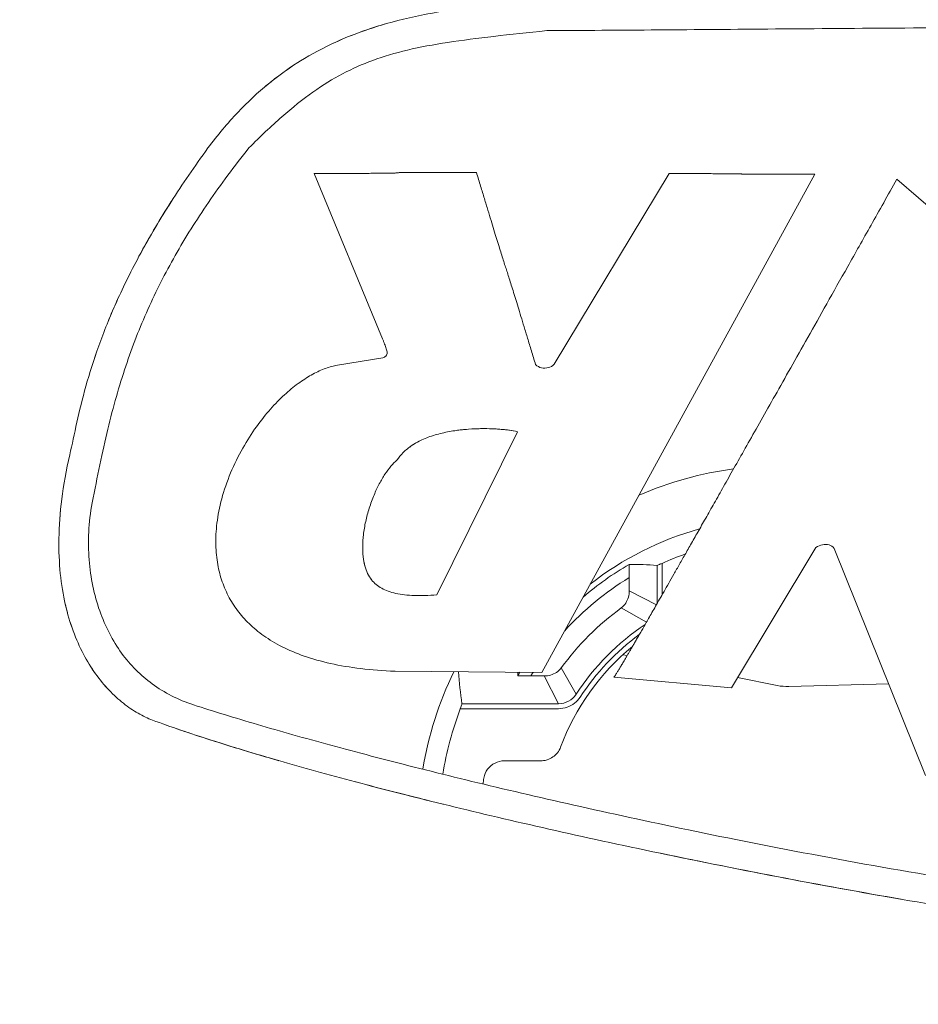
# Model space of a CAD drawing. Header units: centimetres. Extents: x -122 to 72759, y 3298 to 43172.
# Tile 143 of 243: x 30475.112 to 30475.973, y 17226.626 to 17227.57. Entities that reach past the tile are written whole.
import ezdxf
from ezdxf import colors
from ezdxf.entities.mleader import LeaderData, LeaderLine
from ezdxf.math import Vec2, Vec3

# ---------------------------------------------------------------- set-up
doc = ezdxf.new("R2010")
doc.units = ezdxf.units.CM
doc.header["$MEASUREMENT"] = 0
doc.layers.get('0').update_dxf_attribs({"lineweight": 5})
doc.layers.add('IS_ARMATURA', color=7, linetype='Continuous', lineweight=9)
doc.layers.add('IS_INSTAL GAZ_Opis', color=7, linetype='Continuous', lineweight=5)
doc.styles.add('Arial-sanit', font='arial.ttf')

# ---------------------------------------------------------------- blocks, each defined once
blk = doc.blocks.new('G$CD5DA571F')
at = {"color": 0, "linetype": 'Continuous', "lineweight": 0}
for p, q in [((29.1941, 1.0876), (29.9293, 1.9308)), ((34.9124, 1.3599), (32.7378, 0.4864)), ((34.0597, 0.0513), (34.0347, 1.0073)), ((29.1472, 0.3011), (33.9246, -2.3156)), ((32.7265, 0.3087), (34.0729, -0.4986)), ((33.9743, -0.4395), (34.0502, -0.0598)), ((34.0729, -0.4986), (33.9716, -1.6256)), ((30.9688, -2.1983), (29.1397, -1.0942)), ((32.879, -1.1637), (33.1811, -1.1637)), ((33.265, -1.2115), (32.8989, -1.2115)), ((33.2773, -1.2186), (33.1415, -1.4778)), ((33.3059, -1.5543), (33.4423, -1.3131)), ((32.8889, -1.4789), (33.0153, -1.4789)), ((33.7546, -1.539), (33.7628, -1.4984)), ((34.1342, -1.9879), (33.8817, -2.1302)), ((33.9583, -2.2947), (34.2246, -2.1552)), ((34.2246, -3.0819), (34.2246, -2.1552)), ((34.2725, -2.1552), (34.2725, -3.098)), ((34.6415, -2.1358), (34.6415, -2.1358)), ((33.9246, -2.3156), (33.9133, -3.7222)), ((34.7722, -2.3234), (34.7722, -2.6749)), ((33.9572, -2.4208), (33.9572, -2.5473)), ((33.1809, -3.3233), (31.6166, -2.55)), ((30.7246, -3.8432), (29.1397, -4.4974)), ((30.9782, -4.2762), (30.9087, -3.8394))]:
    blk.add_line(p, q, dxfattribs=at)
blk.add_circle((-21, 1), 174.3366)
for centre, radius, start, end in [((15.4314, -0.0048), 32.9953, 270, 90), ((15.4314, -0.0048), 32.9913, 270, 90), ((15.4804, 0), 32.7, 270, 90), ((35.4314, -0.0048), 3.4913, 187.783, 203.27131), ((35.4314, -0.0048), 2.9914, 195.49541, 218.13877), ((35.4314, -0.0048), 2.3218, 216.38236, 236.8106), ((35.4314, -0.0048), 2.8302, 211.38918, 227.65938), ((35.4314, -0.0048), 2.2727, 219.40378, 249.66379), ((35.4314, -0.0048), 2.6304, 216.0924, 233.90258), ((35.4314, -0.0048), 2.8302, 237.81705, 238.61082), ((35.4314, -0.0048), 2.9092, 260.24215, 261.36521), ((35.4314, -0.0048), 3.5, 244.37713, 260.49154)]:
    blk.add_arc(centre, radius, start, end, dxfattribs=at)
at = {"color": 0, "linetype": 'Continuous', "lineweight": 0, "extrusion": (0, 1.83697e-16, -1)}
for centre, radius, start, end in [((-33.5599, 0.0382), 0.5, 178.5, 191.3), ((-35.4314, -0.0048), 2.8031, 335.5804, 340.50199), ((-35.4314, -0.0048), 2.3697, 303.18968, 326.13068), ((-35.4314, -0.0048), 2.9389, 319.33573, 329.89472), ((-35.4314, -0.0048), 2.9389, 300.10528, 300.88239), ((-35.4314, -0.0048), 3.3031, 279.24003, 290.53846)]:
    blk.add_arc(centre, radius, start, end, dxfattribs=at)
at = {"color": 0, "linetype": 'Continuous', "lineweight": 0}
for centre, major_axis, ratio, start_param, end_param in [((2806.9872, -0.2844), (-2774.0983, -1.1891), 0.034899, -0.002705, 0.000057), ((33.0185, -1.4722), (-0.2298, -0.0001), 0.029286, 1.557103, 2.135509), ((34.0669, -2.1323), (0.0846, -0.1559), 0.854048, 1.002999, 2.134545), ((33.964, -2.4177), (-0.0001, -0.2298), 0.02927, -2.13551, -1.556977)]:
    blk.add_ellipse(centre, major_axis=major_axis, ratio=ratio, start_param=start_param, end_param=end_param, dxfattribs=at)
at = {"color": 0, "linetype": 'Continuous', "lineweight": 0, "extrusion": (0, 1.83697e-16, -1)}
blk.add_ellipse((33.9641, -0.0048), major_axis=(2.9355, 0), ratio=0.866113, start_param=1.573122, end_param=1.584878, dxfattribs=at)
at = {"color": 0, "linetype": 'Continuous', "lineweight": 0, "extrusion": (-6.84228e-49, 1.83697e-16, -1)}
blk.add_ellipse((33.6309, -0.0048), major_axis=(3.602, 0), ratio=0.866113, start_param=1.40521, end_param=1.490958, dxfattribs=at)
at = {"color": 0, "linetype": 'Continuous', "lineweight": 0}
for points, knots in [([(27.7838, 5.2622), (27.7715, 4.8511), (27.7615, 4.4235), (27.7546, 3.9672), (27.7476, 3.511), (27.7437, 3.0262), (27.7426, 2.549), (27.7416, 2.0718), (27.7434, 1.6022), (27.7459, 1.1625), (27.7485, 0.7228), (27.7518, 0.313), (27.755, -0.0766), (27.7582, -0.4663), (27.7613, -0.8358), (27.764, -1.1995), (27.7667, -1.5632), (27.769, -1.9211), (27.7707, -2.2683)], [0, 0, 0, 0, 0.166667, 0.166667, 0.166667, 0.333333, 0.333333, 0.333333, 0.5, 0.5, 0.5, 0.666667, 0.666667, 0.666667, 0.833333, 0.833333, 0.833333, 1, 1, 1, 1]), ([(34.2363, -5.6544), (34.2975, -5.465), (34.3603, -5.2604), (34.4247, -5.0414), (34.4891, -4.8223), (34.555, -4.5887), (34.6229, -4.3389), (34.6908, -4.0891), (34.7605, -3.8232), (34.8324, -3.5394), (34.9042, -3.2555), (34.978, -2.9538), (35.0536, -2.6331), (35.1292, -2.3125), (35.2065, -1.9729), (35.2853, -1.6124), (35.3642, -1.252), (35.4446, -0.8708), (35.5276, -0.4552), (35.6107, -0.0397), (35.6965, 0.4101), (35.7769, 0.8626), (35.8573, 1.3152), (35.9324, 1.7705), (35.9964, 2.193), (36.0603, 2.6154), (36.1132, 3.0049), (36.1574, 3.3734)], [0, 0, 0, 0, 0.111111, 0.111111, 0.111111, 0.222222, 0.222222, 0.222222, 0.333333, 0.333333, 0.333333, 0.444444, 0.444444, 0.444444, 0.555556, 0.555556, 0.555556, 0.666667, 0.666667, 0.666667, 0.777778, 0.777778, 0.777778, 0.888889, 0.888889, 0.888889, 1, 1, 1, 1]), ([(36.4091, 3.1617), (36.3714, 2.8672), (36.3268, 2.55), (36.2759, 2.2142), (36.225, 1.8783), (36.1676, 1.5237), (36.1012, 1.139), (36.0349, 0.7543), (35.9594, 0.3395), (35.8813, -0.0684), (35.8032, -0.4762), (35.7223, -0.8771), (35.6437, -1.2523), (35.565, -1.6276), (35.4884, -1.9772), (35.4126, -2.311), (35.3368, -2.6447), (35.2617, -2.9626), (35.1886, -3.2611), (35.1154, -3.5596), (35.0442, -3.8387), (34.9746, -4.1013), (34.9049, -4.3638), (34.8368, -4.6099), (34.7702, -4.8404), (34.7035, -5.0708), (34.6383, -5.2857), (34.5739, -5.4867), (34.5094, -5.6878), (34.4458, -5.875), (34.3828, -6.0477)], [0, 0, 0, 0, 0.1, 0.1, 0.1, 0.2, 0.2, 0.2, 0.3, 0.3, 0.3, 0.4, 0.4, 0.4, 0.5, 0.5, 0.5, 0.6, 0.6, 0.6, 0.7, 0.7, 0.7, 0.8, 0.8, 0.8, 0.9, 0.9, 0.9, 1, 1, 1, 1]), ([(33.9716, -1.6256), (33.9685, -1.6227), (33.9649, -1.6203), (33.9612, -1.6179), (33.9575, -1.6154), (33.9536, -1.6129), (33.9503, -1.6108), (33.9471, -1.6086), (33.9445, -1.607), (33.9419, -1.6054), (33.9394, -1.6038), (33.937, -1.6023), (33.9337, -1.6003), (33.9305, -1.5983), (33.9265, -1.5958), (33.9224, -1.5933), (33.9183, -1.5908), (33.9142, -1.5883), (33.9099, -1.5857), (33.9056, -1.583), (33.9011, -1.5803), (33.8964, -1.5775), (33.8918, -1.5747), (33.887, -1.5718), (33.882, -1.5688), (33.877, -1.5658), (33.8718, -1.5627), (33.8665, -1.5595), (33.8611, -1.5563), (33.8556, -1.5531), (33.8499, -1.5497), (33.8441, -1.5462), (33.8381, -1.5427), (33.8319, -1.539), (33.8256, -1.5353), (33.8191, -1.5314), (33.8122, -1.5274), (33.8054, -1.5234), (33.7984, -1.5192), (33.791, -1.5149), (33.7836, -1.5106), (33.776, -1.5061), (33.768, -1.5015), (33.7601, -1.4968), (33.7519, -1.492), (33.7433, -1.487), (33.7348, -1.482), (33.7259, -1.4769), (33.7167, -1.4715), (33.7075, -1.4662), (33.6979, -1.4606), (33.688, -1.4549), (33.6781, -1.4491), (33.6678, -1.4431), (33.6571, -1.4369), (33.6464, -1.4307), (33.6353, -1.4243), (33.6237, -1.4176), (33.6121, -1.4109), (33.6001, -1.404), (33.5875, -1.3967), (33.575, -1.3894), (33.5619, -1.3819), (33.5482, -1.374), (33.5345, -1.3661), (33.5202, -1.3579), (33.5052, -1.3493), (33.4903, -1.3407), (33.4747, -1.3317), (33.4583, -1.3223), (33.4419, -1.3129), (33.4248, -1.3031), (33.4069, -1.2928), (33.3889, -1.2825), (33.3701, -1.2717), (33.3505, -1.2605), (33.3308, -1.2492), (33.3103, -1.2375), (33.2889, -1.2253), (33.2675, -1.213), (33.2452, -1.2003), (33.2219, -1.1869), (33.1986, -1.1736), (33.1743, -1.1597), (33.1489, -1.1452), (33.1235, -1.1308), (33.0969, -1.1156), (33.0692, -1.0998), (33.0415, -1.084), (33.0126, -1.0676), (32.9823, -1.0503), (32.952, -1.0331), (32.9205, -1.0151), (32.8874, -0.9963), (32.8544, -0.9776), (32.8199, -0.9579), (32.7838, -0.9374), (32.7477, -0.9169), (32.71, -0.8955), (32.6705, -0.8731), (32.631, -0.8507), (32.5898, -0.8273), (32.5466, -0.8028), (32.5034, -0.7783), (32.4582, -0.7527), (32.4109, -0.7259), (32.3636, -0.6991), (32.3141, -0.6711), (32.2623, -0.6417), (32.2105, -0.6124), (32.1563, -0.5818), (32.0995, -0.5496), (32.0427, -0.5175), (31.9832, -0.4838), (31.9207, -0.4485), (31.8582, -0.4132), (31.7926, -0.3761), (31.7238, -0.3372), (31.6549, -0.2983), (31.5827, -0.2576), (31.5069, -0.2148), (31.431, -0.1719), (31.3514, -0.127), (31.2678, -0.0798), (31.1841, -0.0326), (31.0963, 0.0169), (31.0039, 0.069), (30.9115, 0.121), (30.8145, 0.1757), (30.7124, 0.2333), (30.6102, 0.2908), (30.5029, 0.3513), (30.3897, 0.415), (30.2766, 0.4787), (30.1576, 0.5456), (30.0322, 0.6162), (29.9068, 0.6868), (29.7749, 0.761), (29.6353, 0.8395), (29.4958, 0.918), (29.3486, 1.0007), (29.1941, 1.0876)], [0, 0, 0, 0, 0.021277, 0.021277, 0.021277, 0.042553, 0.042553, 0.042553, 0.06383, 0.06383, 0.06383, 0.085106, 0.085106, 0.085106, 0.106383, 0.106383, 0.106383, 0.12766, 0.12766, 0.12766, 0.148936, 0.148936, 0.148936, 0.170213, 0.170213, 0.170213, 0.191489, 0.191489, 0.191489, 0.212766, 0.212766, 0.212766, 0.234043, 0.234043, 0.234043, 0.255319, 0.255319, 0.255319, 0.276596, 0.276596, 0.276596, 0.297872, 0.297872, 0.297872, 0.319149, 0.319149, 0.319149, 0.340426, 0.340426, 0.340426, 0.361702, 0.361702, 0.361702, 0.382979, 0.382979, 0.382979, 0.404255, 0.404255, 0.404255, 0.425532, 0.425532, 0.425532, 0.446809, 0.446809, 0.446809, 0.468085, 0.468085, 0.468085, 0.489362, 0.489362, 0.489362, 0.510638, 0.510638, 0.510638, 0.531915, 0.531915, 0.531915, 0.553191, 0.553191, 0.553191, 0.574468, 0.574468, 0.574468, 0.595745, 0.595745, 0.595745, 0.617021, 0.617021, 0.617021, 0.638298, 0.638298, 0.638298, 0.659574, 0.659574, 0.659574, 0.680851, 0.680851, 0.680851, 0.702128, 0.702128, 0.702128, 0.723404, 0.723404, 0.723404, 0.744681, 0.744681, 0.744681, 0.765957, 0.765957, 0.765957, 0.787234, 0.787234, 0.787234, 0.808511, 0.808511, 0.808511, 0.829787, 0.829787, 0.829787, 0.851064, 0.851064, 0.851064, 0.87234, 0.87234, 0.87234, 0.893617, 0.893617, 0.893617, 0.914894, 0.914894, 0.914894, 0.93617, 0.93617, 0.93617, 0.957447, 0.957447, 0.957447, 0.978723, 0.978723, 0.978723, 1, 1, 1, 1]), ([(35.6437, -1.252), (35.7242, -0.8681), (35.8071, -0.4563), (35.8854, -0.0471), (35.9623, 0.3549), (36.0348, 0.7543), (36.0995, 1.1287)], [0.6000168, 0.6000168, 0.6000168, 0.6000168, 0.7, 0.7, 0.7, 0.7982403, 0.7982403, 0.7982403, 0.7982403]), ([(32.7378, 0.4864), (32.7189, 0.4735), (32.7066, 0.4575), (32.7008, 0.4384), (32.695, 0.4192), (32.6957, 0.3969), (32.7006, 0.3751), (32.7054, 0.3532), (32.7145, 0.3319), (32.7265, 0.3087)], [0, 0, 0, 0, 0.333333, 0.333333, 0.333333, 0.666667, 0.666667, 0.666667, 1, 1, 1, 1]), ([(29.1397, -1.0942), (29.1398, -1.0729), (29.1399, -1.0524), (29.14, -1.0325), (29.1401, -1.0127), (29.1402, -0.9936), (29.1403, -0.9752), (29.1405, -0.9568), (29.1406, -0.9391), (29.1407, -0.922), (29.1408, -0.9048), (29.1409, -0.8883), (29.141, -0.8724), (29.141, -0.8565), (29.1411, -0.8412), (29.1412, -0.8265), (29.1413, -0.8118), (29.1414, -0.7977), (29.1415, -0.7841), (29.1416, -0.7705), (29.1417, -0.7575), (29.1418, -0.745), (29.1419, -0.7326), (29.1419, -0.7207), (29.142, -0.7093), (29.1421, -0.6978), (29.1422, -0.6869), (29.1423, -0.6763), (29.1423, -0.6658), (29.1424, -0.6556), (29.1425, -0.6458), (29.1426, -0.636), (29.1426, -0.6266), (29.1427, -0.6176), (29.1428, -0.6085), (29.1429, -0.5998), (29.1429, -0.5914), (29.143, -0.583), (29.1431, -0.575), (29.1431, -0.5672), (29.1432, -0.5594), (29.1433, -0.552), (29.1434, -0.5448), (29.1434, -0.5377), (29.1435, -0.5309), (29.1436, -0.5243), (29.1436, -0.5178), (29.1437, -0.5115), (29.1438, -0.5053), (29.1438, -0.4992), (29.1439, -0.4932), (29.144, -0.4874), (29.144, -0.4816), (29.1441, -0.476), (29.1442, -0.4706), (29.1442, -0.4651), (29.1443, -0.4599), (29.1444, -0.4548), (29.1444, -0.4497), (29.1445, -0.4448), (29.1446, -0.4404), (29.1447, -0.4359), (29.1447, -0.432), (29.1448, -0.4279), (29.1449, -0.4239), (29.145, -0.4198), (29.145, -0.4156), (29.1451, -0.4114), (29.1452, -0.4071), (29.1454, -0.4035), (29.1455, -0.3998), (29.1457, -0.3967), (29.1459, -0.3933), (29.1462, -0.39), (29.1466, -0.3864), (29.1467, -0.3826), (29.1469, -0.3787), (29.1469, -0.3745), (29.1469, -0.3704), (29.1469, -0.3663), (29.1469, -0.3622), (29.1469, -0.3582), (29.147, -0.3542), (29.147, -0.3503), (29.147, -0.346), (29.147, -0.3416), (29.147, -0.3367), (29.147, -0.3316), (29.147, -0.3266), (29.147, -0.3214), (29.147, -0.316), (29.147, -0.3106), (29.1471, -0.305), (29.1471, -0.2993), (29.1471, -0.2936), (29.1471, -0.2877), (29.1471, -0.2816), (29.1471, -0.2755), (29.1471, -0.2693), (29.1471, -0.2628), (29.1471, -0.2563), (29.1471, -0.2496), (29.1471, -0.2425), (29.1471, -0.2354), (29.1471, -0.228), (29.1471, -0.2203), (29.1471, -0.2127), (29.1471, -0.2047), (29.1471, -0.1964), (29.1471, -0.1881), (29.1471, -0.1794), (29.1471, -0.1705), (29.1471, -0.1615), (29.1471, -0.1522), (29.1471, -0.1425), (29.1471, -0.1328), (29.1471, -0.1227), (29.1472, -0.1123), (29.1472, -0.1019), (29.1472, -0.091), (29.1472, -0.0797), (29.1472, -0.0684), (29.1472, -0.0566), (29.1472, -0.0443), (29.1472, -0.032), (29.1472, -0.0191), (29.1472, -0.0056), (29.1472, 0.0078), (29.1472, 0.0218), (29.1472, 0.0364), (29.1472, 0.0509), (29.1472, 0.0661), (29.1472, 0.0818), (29.1472, 0.0975), (29.1472, 0.1138), (29.1472, 0.1308), (29.1472, 0.1477), (29.1472, 0.1653), (29.1472, 0.1835), (29.1472, 0.2017), (29.1472, 0.2205), (29.1472, 0.2401), (29.1472, 0.2597), (29.1472, 0.28), (29.1472, 0.3011)], [0, 0, 0, 0, 0.020833, 0.020833, 0.020833, 0.041667, 0.041667, 0.041667, 0.0625, 0.0625, 0.0625, 0.083333, 0.083333, 0.083333, 0.104167, 0.104167, 0.104167, 0.125, 0.125, 0.125, 0.145833, 0.145833, 0.145833, 0.166667, 0.166667, 0.166667, 0.1875, 0.1875, 0.1875, 0.208333, 0.208333, 0.208333, 0.229167, 0.229167, 0.229167, 0.25, 0.25, 0.25, 0.270833, 0.270833, 0.270833, 0.291667, 0.291667, 0.291667, 0.3125, 0.3125, 0.3125, 0.333333, 0.333333, 0.333333, 0.354167, 0.354167, 0.354167, 0.375, 0.375, 0.375, 0.395833, 0.395833, 0.395833, 0.416667, 0.416667, 0.416667, 0.4375, 0.4375, 0.4375, 0.458333, 0.458333, 0.458333, 0.479167, 0.479167, 0.479167, 0.5, 0.5, 0.5, 0.520833, 0.520833, 0.520833, 0.541667, 0.541667, 0.541667, 0.5625, 0.5625, 0.5625, 0.583333, 0.583333, 0.583333, 0.604167, 0.604167, 0.604167, 0.625, 0.625, 0.625, 0.645833, 0.645833, 0.645833, 0.666667, 0.666667, 0.666667, 0.6875, 0.6875, 0.6875, 0.708333, 0.708333, 0.708333, 0.729167, 0.729167, 0.729167, 0.75, 0.75, 0.75, 0.770833, 0.770833, 0.770833, 0.791667, 0.791667, 0.791667, 0.8125, 0.8125, 0.8125, 0.833333, 0.833333, 0.833333, 0.854167, 0.854167, 0.854167, 0.875, 0.875, 0.875, 0.895833, 0.895833, 0.895833, 0.916667, 0.916667, 0.916667, 0.9375, 0.9375, 0.9375, 0.958333, 0.958333, 0.958333, 0.979167, 0.979167, 0.979167, 1, 1, 1, 1]), ([(32.8989, -1.2115), (32.899, -1.211), (32.8983, -1.2089), (32.8967, -1.2052), (32.8952, -1.2014), (32.893, -1.196), (32.89, -1.1891), (32.887, -1.1822), (32.8834, -1.1738), (32.879, -1.1637)], [0, 0, 0, 0, 0.333333, 0.333333, 0.333333, 0.666667, 0.666667, 0.666667, 1, 1, 1, 1]), ([(33.1415, -1.4778), (33.1629, -1.4774), (33.1838, -1.4805), (33.2035, -1.4863), (33.2233, -1.4921), (33.242, -1.5007), (33.2593, -1.512), (33.2766, -1.5233), (33.2925, -1.5373), (33.3059, -1.5543)], [0, 0, 0, 0, 0.333333, 0.333333, 0.333333, 0.666667, 0.666667, 0.666667, 1, 1, 1, 1]), ([(34.1604, -1.9479), (34.1841, -1.9634), (34.2038, -1.9819), (34.2202, -2.0033), (34.2366, -2.0248), (34.2499, -2.0492), (34.2588, -2.0748), (34.2678, -2.1003), (34.2725, -2.1269), (34.2725, -2.1552)], [0, 0, 0, 0, 0.333333, 0.333333, 0.333333, 0.666667, 0.666667, 0.666667, 1, 1, 1, 1]), ([(33.9583, -2.2947), (33.9587, -2.2733), (33.9557, -2.2523), (33.9498, -2.2324), (33.9439, -2.2126), (33.9353, -2.1939), (33.924, -2.1767), (33.9127, -2.1594), (33.8987, -2.1435), (33.8817, -2.1301)], [0, 0, 0, 0, 0.3333333, 0.3333333, 0.3333333, 0.6666667, 0.6666667, 0.6666667, 0.9999954, 0.9999954, 0.9999954, 0.9999954]), ([(34.7722, -2.3234), (34.7722, -2.313), (34.7714, -2.2911), (34.7562, -2.2447), (34.747, -2.2265), (34.7239, -2.1932), (34.71, -2.1782), (34.6783, -2.153), (34.6606, -2.1428), (34.6416, -2.1358)], [0, 0, 0, 0, 0.003100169, 0.003100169, 0.005283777, 0.005283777, 0.007473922, 0.007473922, 0.009664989, 0.009664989, 0.009664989, 0.009664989]), ([(30.9725, -2.3761), (30.9893, -2.3592), (30.9992, -2.3401), (31.0039, -2.3188), (31.0085, -2.2976), (31.0079, -2.2742), (31.0023, -2.2533), (30.9966, -2.2325), (30.9859, -2.2143), (30.9688, -2.1983)], [0, 0, 0, 0, 0.333333, 0.333333, 0.333333, 0.666667, 0.666667, 0.666667, 1, 1, 1, 1]), ([(27.7707, -2.2683), (27.7898, -2.4477), (27.8075, -2.617), (27.8256, -2.775), (27.8438, -2.9329), (27.8622, -3.0797), (27.8835, -3.2175), (27.9047, -3.3552), (27.9286, -3.4839), (27.957, -3.6034), (27.9854, -3.7228), (28.0183, -3.8329), (28.0557, -3.9352), (28.0932, -4.0374), (28.1353, -4.1317), (28.1849, -4.2256), (28.2344, -4.3195), (28.2915, -4.4129), (28.3599, -4.5097), (28.4282, -4.6065), (28.5077, -4.7067), (28.5973, -4.809), (28.6868, -4.9112), (28.7864, -5.0155), (28.8956, -5.1232)], [0, 0, 0, 0, 0.125, 0.125, 0.125, 0.25, 0.25, 0.25, 0.375, 0.375, 0.375, 0.5, 0.5, 0.5, 0.625, 0.625, 0.625, 0.75, 0.75, 0.75, 0.875, 0.875, 0.875, 1, 1, 1, 1]), ([(28.8956, -5.5164), (28.7703, -5.4231), (28.6566, -5.3274), (28.555, -5.2312), (28.4534, -5.135), (28.3638, -5.0384), (28.2825, -4.939), (28.2011, -4.8396), (28.128, -4.7374), (28.0614, -4.6303), (27.9948, -4.5232), (27.9348, -4.4111), (27.8805, -4.2918), (27.8262, -4.1725), (27.7776, -4.0459), (27.7346, -3.9093), (27.6915, -3.7728), (27.654, -3.6263), (27.6222, -3.4694), (27.5904, -3.3124), (27.5643, -3.1451), (27.5433, -2.9641), (27.5223, -2.7832), (27.5063, -2.5887), (27.4946, -2.3817)], [0, 0, 0, 0, 0.125, 0.125, 0.125, 0.25, 0.25, 0.25, 0.375, 0.375, 0.375, 0.5, 0.5, 0.5, 0.625, 0.625, 0.625, 0.75, 0.75, 0.75, 0.875, 0.875, 0.875, 1, 1, 1, 1]), ([(29.1303, -2.9433), (29.176, -2.9294), (29.2198, -2.9161), (29.2617, -2.9033), (29.3037, -2.8905), (29.3436, -2.8784), (29.3819, -2.8667), (29.4202, -2.855), (29.4568, -2.8439), (29.4916, -2.8332), (29.5264, -2.8226), (29.5595, -2.8125), (29.5911, -2.8029), (29.6227, -2.7932), (29.653, -2.784), (29.6819, -2.7751), (29.7108, -2.7663), (29.7383, -2.7578), (29.7645, -2.7498), (29.7907, -2.7418), (29.8155, -2.7341), (29.8394, -2.7268), (29.8633, -2.7194), (29.8863, -2.7124), (29.9081, -2.7056), (29.9298, -2.6989), (29.9503, -2.6925), (29.9698, -2.6864), (29.9893, -2.6803), (30.0077, -2.6746), (30.0253, -2.6687), (30.043, -2.6628), (30.0599, -2.6566), (30.0775, -2.6507), (30.0952, -2.6448), (30.1136, -2.6391), (30.1331, -2.633), (30.1525, -2.6269), (30.1731, -2.6205), (30.1948, -2.6138), (30.2165, -2.607), (30.2395, -2.6), (30.2634, -2.5926), (30.2873, -2.5852), (30.3121, -2.5776), (30.3383, -2.5696), (30.3645, -2.5616), (30.3921, -2.5531), (30.421, -2.5443), (30.4498, -2.5354), (30.4801, -2.5262), (30.5117, -2.5165), (30.5433, -2.5069), (30.5764, -2.4968), (30.6112, -2.4861), (30.646, -2.4755), (30.6826, -2.4644), (30.7209, -2.4527), (30.7591, -2.441), (30.7991, -2.4289), (30.841, -2.4161), (30.8829, -2.4034), (30.9268, -2.39), (30.9725, -2.3761)], [0, 0, 0, 0, 0.047619, 0.047619, 0.047619, 0.095238, 0.095238, 0.095238, 0.142857, 0.142857, 0.142857, 0.190476, 0.190476, 0.190476, 0.238095, 0.238095, 0.238095, 0.285714, 0.285714, 0.285714, 0.333333, 0.333333, 0.333333, 0.380952, 0.380952, 0.380952, 0.428571, 0.428571, 0.428571, 0.47619, 0.47619, 0.47619, 0.52381, 0.52381, 0.52381, 0.571429, 0.571429, 0.571429, 0.619048, 0.619048, 0.619048, 0.666667, 0.666667, 0.666667, 0.714286, 0.714286, 0.714286, 0.761905, 0.761905, 0.761905, 0.809524, 0.809524, 0.809524, 0.857143, 0.857143, 0.857143, 0.904762, 0.904762, 0.904762, 0.952381, 0.952381, 0.952381, 1, 1, 1, 1]), ([(31.6166, -2.55), (31.6099, -2.5762), (31.6055, -2.6038), (31.6017, -2.6319), (31.598, -2.66), (31.595, -2.6887), (31.5927, -2.7192), (31.5904, -2.7498), (31.5886, -2.7822), (31.5877, -2.8169), (31.5868, -2.8516), (31.5867, -2.8886), (31.5877, -2.9275), (31.5888, -2.9663), (31.5909, -3.0071), (31.5948, -3.0503), (31.5987, -3.0936), (31.6044, -3.1393), (31.6123, -3.1855), (31.6203, -3.2317), (31.6305, -3.2783), (31.6432, -3.323), (31.6559, -3.3678), (31.671, -3.4106), (31.6883, -3.4503), (31.7057, -3.49), (31.7253, -3.5265), (31.7469, -3.5592), (31.7685, -3.5918), (31.792, -3.6206), (31.8157, -3.6445), (31.8395, -3.6685), (31.8633, -3.6875), (31.8871, -3.7033)], [0, 0, 0, 0, 0.090909, 0.090909, 0.090909, 0.181818, 0.181818, 0.181818, 0.272727, 0.272727, 0.272727, 0.363636, 0.363636, 0.363636, 0.454545, 0.454545, 0.454545, 0.545455, 0.545455, 0.545455, 0.636364, 0.636364, 0.636364, 0.727273, 0.727273, 0.727273, 0.818182, 0.818182, 0.818182, 0.909091, 0.909091, 0.909091, 1, 1, 1, 1]), ([(31.5894, -2.7714), (31.5905, -2.7486), (31.592, -2.727), (31.5938, -2.7059), (31.5961, -2.6785), (31.599, -2.6521), (31.6025, -2.6262), (31.6061, -2.6002), (31.6103, -2.5746), (31.6166, -2.55)], [0.7692048, 0.7692048, 0.7692048, 0.7692048, 0.8333333, 0.8333333, 0.8333333, 0.9166667, 0.9166667, 0.9166667, 1, 1, 1, 1]), ([(34.9383, -2.872), (34.9055, -2.8663), (34.8775, -2.8541), (34.8531, -2.8355), (34.8287, -2.817), (34.8077, -2.7922), (34.7936, -2.765), (34.7795, -2.7378), (34.7722, -2.7082), (34.7722, -2.6749)], [0, 0, 0, 0, 0.333333, 0.333333, 0.333333, 0.666667, 0.666667, 0.666667, 1, 1, 1, 1]), ([(31.5883, -2.9463), (31.5876, -2.9267), (31.5872, -2.9077), (31.5871, -2.8891), (31.587, -2.8795), (31.587, -2.8701), (31.587, -2.8609)], [0.62090559, 0.62090559, 0.62090559, 0.62090559, 0.66666667, 0.66666667, 0.66666667, 0.6900269, 0.6900269, 0.6900269, 0.6900269]), ([(29.1397, -4.4974), (29.1397, -4.4735), (29.1397, -4.4505), (29.1397, -4.4283), (29.1397, -4.4062), (29.1397, -4.3849), (29.1397, -4.3644), (29.1397, -4.3438), (29.1396, -4.3241), (29.1396, -4.3051), (29.1396, -4.2861), (29.1396, -4.2678), (29.1396, -4.2503), (29.1396, -4.2327), (29.1396, -4.2158), (29.1395, -4.1997), (29.1395, -4.1835), (29.1395, -4.168), (29.1395, -4.1531), (29.1395, -4.1383), (29.1394, -4.1241), (29.1394, -4.1105), (29.1394, -4.0968), (29.1394, -4.0837), (29.1393, -4.0712), (29.1393, -4.0586), (29.1393, -4.0465), (29.1393, -4.0349), (29.1392, -4.0233), (29.1392, -4.0121), (29.1392, -4.0014), (29.1391, -3.9907), (29.1391, -3.9804), (29.1391, -3.9705), (29.139, -3.9606), (29.139, -3.9511), (29.139, -3.942), (29.1389, -3.9329), (29.1389, -3.9242), (29.1389, -3.9158), (29.1388, -3.9074), (29.1388, -3.8993), (29.1387, -3.8915), (29.1387, -3.8837), (29.1386, -3.8762), (29.1386, -3.8689), (29.1386, -3.8616), (29.1385, -3.8546), (29.1385, -3.8478), (29.1384, -3.8411), (29.1384, -3.8346), (29.1383, -3.8283), (29.1383, -3.8221), (29.1382, -3.8161), (29.1382, -3.8104), (29.1381, -3.8047), (29.1381, -3.7994), (29.138, -3.7942), (29.1379, -3.789), (29.1379, -3.7839), (29.1378, -3.779), (29.1377, -3.774), (29.1377, -3.7692), (29.1376, -3.7645), (29.1375, -3.7599), (29.1374, -3.7553), (29.1373, -3.751), (29.1372, -3.7467), (29.1371, -3.7426), (29.137, -3.7386), (29.1369, -3.7347), (29.1368, -3.7309), (29.1366, -3.7274), (29.1363, -3.7238), (29.136, -3.7204), (29.1353, -3.7171), (29.1347, -3.7138), (29.1338, -3.7107), (29.1334, -3.7073), (29.133, -3.7038), (29.133, -3.7), (29.133, -3.6961), (29.1329, -3.6921), (29.1327, -3.6881), (29.1326, -3.6838), (29.1325, -3.6795), (29.1324, -3.675), (29.1324, -3.6704), (29.1323, -3.6657), (29.1322, -3.6609), (29.1322, -3.656), (29.1321, -3.6511), (29.132, -3.6461), (29.132, -3.6409), (29.1319, -3.6358), (29.1318, -3.6305), (29.1318, -3.6248), (29.1317, -3.6192), (29.1317, -3.6132), (29.1316, -3.607), (29.1316, -3.6008), (29.1315, -3.5944), (29.1315, -3.5877), (29.1314, -3.5809), (29.1314, -3.574), (29.1314, -3.5668), (29.1313, -3.5595), (29.1313, -3.5521), (29.1312, -3.5443), (29.1312, -3.5366), (29.1311, -3.5285), (29.1311, -3.5202), (29.1311, -3.5119), (29.131, -3.5032), (29.131, -3.4942), (29.131, -3.4852), (29.1309, -3.4757), (29.1309, -3.4659), (29.1309, -3.4561), (29.1308, -3.4459), (29.1308, -3.4353), (29.1308, -3.4246), (29.1307, -3.4136), (29.1307, -3.402), (29.1307, -3.3905), (29.1306, -3.3785), (29.1306, -3.3661), (29.1306, -3.3536), (29.1306, -3.3406), (29.1305, -3.3271), (29.1305, -3.3136), (29.1305, -3.2995), (29.1305, -3.2847), (29.1305, -3.27), (29.1304, -3.2546), (29.1304, -3.2386), (29.1304, -3.2225), (29.1304, -3.2058), (29.1304, -3.1884), (29.1304, -3.171), (29.1303, -3.1529), (29.1303, -3.134), (29.1303, -3.1152), (29.1303, -3.0956), (29.1303, -3.0752), (29.1303, -3.0549), (29.1303, -3.0338), (29.1303, -3.0118), (29.1303, -2.9898), (29.1303, -2.967), (29.1303, -2.9433)], [0, 0, 0, 0, 0.02, 0.02, 0.02, 0.04, 0.04, 0.04, 0.06, 0.06, 0.06, 0.08, 0.08, 0.08, 0.1, 0.1, 0.1, 0.12, 0.12, 0.12, 0.14, 0.14, 0.14, 0.16, 0.16, 0.16, 0.18, 0.18, 0.18, 0.2, 0.2, 0.2, 0.22, 0.22, 0.22, 0.24, 0.24, 0.24, 0.26, 0.26, 0.26, 0.28, 0.28, 0.28, 0.3, 0.3, 0.3, 0.32, 0.32, 0.32, 0.34, 0.34, 0.34, 0.36, 0.36, 0.36, 0.38, 0.38, 0.38, 0.4, 0.4, 0.4, 0.42, 0.42, 0.42, 0.44, 0.44, 0.44, 0.46, 0.46, 0.46, 0.48, 0.48, 0.48, 0.5, 0.5, 0.5, 0.52, 0.52, 0.52, 0.54, 0.54, 0.54, 0.56, 0.56, 0.56, 0.58, 0.58, 0.58, 0.6, 0.6, 0.6, 0.62, 0.62, 0.62, 0.64, 0.64, 0.64, 0.66, 0.66, 0.66, 0.68, 0.68, 0.68, 0.7, 0.7, 0.7, 0.72, 0.72, 0.72, 0.74, 0.74, 0.74, 0.76, 0.76, 0.76, 0.78, 0.78, 0.78, 0.8, 0.8, 0.8, 0.82, 0.82, 0.82, 0.84, 0.84, 0.84, 0.86, 0.86, 0.86, 0.88, 0.88, 0.88, 0.9, 0.9, 0.9, 0.92, 0.92, 0.92, 0.94, 0.94, 0.94, 0.96, 0.96, 0.96, 0.98, 0.98, 0.98, 1, 1, 1, 1]), ([(31.6043, -3.1338), (31.6033, -3.1267), (31.6024, -3.1197), (31.6015, -3.1127), (31.5983, -3.0873), (31.5958, -3.0626), (31.5938, -3.0385)], [0.48570232, 0.48570232, 0.48570232, 0.48570232, 0.5, 0.5, 0.5, 0.55189612, 0.55189612, 0.55189612, 0.55189612]), ([(34.2725, -3.098), (34.2625, -3.0944), (34.2541, -3.0914), (34.2472, -3.089), (34.2403, -3.0866), (34.2348, -3.0848), (34.2311, -3.0836), (34.2273, -3.0824), (34.2251, -3.0818), (34.2246, -3.0819)], [0, 0, 0, 0, 0.333333, 0.333333, 0.333333, 0.666667, 0.666667, 0.666667, 1, 1, 1, 1]), ([(34.9749, -4.1), (35.0435, -3.8413), (35.1137, -3.5662), (35.1856, -3.2735), (35.1868, -3.2685), (35.188, -3.2635), (35.1892, -3.2585)], [0.3012224, 0.3012224, 0.3012224, 0.3012224, 0.4, 0.4, 0.4, 0.4016829, 0.4016829, 0.4016829, 0.4016829]), ([(33.1171, -3.8508), (33.1281, -3.8321), (33.1378, -3.8115), (33.1462, -3.7888), (33.1545, -3.7661), (33.1616, -3.7414), (33.1674, -3.7152), (33.1731, -3.6889), (33.1776, -3.6611), (33.1809, -3.6316), (33.1842, -3.6022), (33.1864, -3.571), (33.1874, -3.5384), (33.1885, -3.5057), (33.1884, -3.4715), (33.1873, -3.4356), (33.1862, -3.3998), (33.1841, -3.3624), (33.1809, -3.3233)], [0, 0, 0, 0, 0.166667, 0.166667, 0.166667, 0.333333, 0.333333, 0.333333, 0.5, 0.5, 0.5, 0.666667, 0.666667, 0.666667, 0.833333, 0.833333, 0.833333, 1, 1, 1, 1]), ([(31.7876, -3.6136), (31.7769, -3.6011), (31.7665, -3.5876), (31.7564, -3.5733), (31.7454, -3.5575), (31.7348, -3.5408), (31.7247, -3.5231)], [0.12607544, 0.12607544, 0.12607544, 0.12607544, 0.16666667, 0.16666667, 0.16666667, 0.21136486, 0.21136486, 0.21136486, 0.21136486]), ([(33.9133, -3.7222), (33.9092, -3.8379), (33.9007, -3.9473), (33.8883, -4.0504), (33.8759, -4.1535), (33.8594, -4.2503), (33.8392, -4.3407), (33.819, -4.4312), (33.7951, -4.5154), (33.768, -4.5929), (33.741, -4.6704), (33.7108, -4.7413), (33.6782, -4.8058), (33.6455, -4.8703), (33.6105, -4.9285), (33.5735, -4.981), (33.5365, -5.0335), (33.4975, -5.0804), (33.4569, -5.1223), (33.4163, -5.1643), (33.3741, -5.2013), (33.3297, -5.2344), (33.2853, -5.2675), (33.2389, -5.2966), (33.1901, -5.3218), (33.1413, -5.347), (33.0902, -5.3684), (33.0365, -5.3859), (32.9828, -5.4033), (32.9265, -5.4169), (32.8667, -5.4264), (32.8069, -5.4358), (32.7436, -5.441), (32.6766, -5.4413), (32.6097, -5.4416), (32.5391, -5.4369), (32.4645, -5.4263), (32.39, -5.4157), (32.3114, -5.3993), (32.2297, -5.3758), (32.1481, -5.3523), (32.0632, -5.3218), (31.9814, -5.2863), (31.8996, -5.2508), (31.8208, -5.2104), (31.7476, -5.1677), (31.6745, -5.1251), (31.6071, -5.0802), (31.5461, -5.0352), (31.4851, -4.9903), (31.4305, -4.9451), (31.3813, -4.9005), (31.3321, -4.8559), (31.2883, -4.8117), (31.249, -4.7678), (31.2096, -4.7238), (31.1746, -4.6802), (31.1439, -4.6372), (31.1133, -4.5943), (31.0869, -4.5521), (31.0646, -4.5107), (31.0422, -4.4692), (31.0238, -4.4285), (31.0095, -4.3893), (30.9952, -4.3501), (30.9849, -4.3125), (30.9782, -4.2762)], [0, 0, 0, 0, 0.045455, 0.045455, 0.045455, 0.090909, 0.090909, 0.090909, 0.136364, 0.136364, 0.136364, 0.181818, 0.181818, 0.181818, 0.227273, 0.227273, 0.227273, 0.272727, 0.272727, 0.272727, 0.318182, 0.318182, 0.318182, 0.363636, 0.363636, 0.363636, 0.409091, 0.409091, 0.409091, 0.454545, 0.454545, 0.454545, 0.5, 0.5, 0.5, 0.545455, 0.545455, 0.545455, 0.590909, 0.590909, 0.590909, 0.636364, 0.636364, 0.636364, 0.681818, 0.681818, 0.681818, 0.727273, 0.727273, 0.727273, 0.772727, 0.772727, 0.772727, 0.818182, 0.818182, 0.818182, 0.863636, 0.863636, 0.863636, 0.909091, 0.909091, 0.909091, 0.954545, 0.954545, 0.954545, 1, 1, 1, 1]), ([(31.8871, -3.7033), (31.9045, -3.724), (31.9247, -3.7439), (31.9476, -3.7633), (31.9705, -3.7827), (31.9961, -3.8016), (32.0241, -3.8201), (32.0522, -3.8386), (32.0827, -3.8565), (32.116, -3.874), (32.1492, -3.8915), (32.1852, -3.9084), (32.2242, -3.9247), (32.2632, -3.9409), (32.3053, -3.9564), (32.3484, -3.97), (32.3914, -3.9837), (32.4354, -3.9954), (32.4782, -4.0048), (32.5211, -4.0142), (32.5629, -4.0212), (32.6024, -4.0259), (32.642, -4.0306), (32.6792, -4.033), (32.7144, -4.0335), (32.7496, -4.0339), (32.7828, -4.0323), (32.814, -4.0288), (32.8453, -4.0253), (32.8747, -4.0198), (32.9016, -4.0126), (32.9286, -4.0053), (32.9532, -3.9964), (32.9755, -3.9858), (32.9978, -3.9753), (33.0178, -3.9632), (33.0356, -3.9496), (33.0534, -3.936), (33.0691, -3.9208), (33.0827, -3.9044), (33.0963, -3.8879), (33.1077, -3.87), (33.1171, -3.8508)], [0, 0, 0, 0, 0.071429, 0.071429, 0.071429, 0.142857, 0.142857, 0.142857, 0.214286, 0.214286, 0.214286, 0.285714, 0.285714, 0.285714, 0.357143, 0.357143, 0.357143, 0.428571, 0.428571, 0.428571, 0.5, 0.5, 0.5, 0.571429, 0.571429, 0.571429, 0.642857, 0.642857, 0.642857, 0.714286, 0.714286, 0.714286, 0.785714, 0.785714, 0.785714, 0.857143, 0.857143, 0.857143, 0.928571, 0.928571, 0.928571, 1, 1, 1, 1]), ([(27.7094, -3.8263), (27.7201, -3.8629), (27.7311, -3.8988), (27.7424, -3.9339), (27.7867, -4.0711), (27.8363, -4.197), (27.8909, -4.3145), (27.8913, -4.3154), (27.8917, -4.3162), (27.8921, -4.3171)], [0.3430121, 0.3430121, 0.3430121, 0.3430121, 0.375, 0.375, 0.375, 0.5, 0.5, 0.5, 0.5009053, 0.5009053, 0.5009053, 0.5009053]), ([(30.9087, -3.8394), (30.9064, -3.8336), (30.9038, -3.8282), (30.9009, -3.8233), (30.898, -3.8185), (30.8947, -3.8141), (30.8907, -3.8105), (30.8866, -3.8069), (30.8817, -3.804), (30.8764, -3.8022), (30.8711, -3.8004), (30.8653, -3.7997), (30.8593, -3.7998), (30.8533, -3.7998), (30.847, -3.8006), (30.8405, -3.8019), (30.8341, -3.8032), (30.8274, -3.805), (30.8205, -3.807), (30.8136, -3.8091), (30.8064, -3.8115), (30.799, -3.8142), (30.7916, -3.8168), (30.784, -3.8197), (30.7761, -3.8228), (30.7681, -3.8258), (30.7599, -3.8291), (30.7513, -3.8325), (30.7428, -3.8359), (30.7338, -3.8395), (30.7246, -3.8432)], [0, 0, 0, 0, 0.1, 0.1, 0.1, 0.2, 0.2, 0.2, 0.3, 0.3, 0.3, 0.4, 0.4, 0.4, 0.5, 0.5, 0.5, 0.6, 0.6, 0.6, 0.7, 0.7, 0.7, 0.8, 0.8, 0.8, 0.9, 0.9, 0.9, 1, 1, 1, 1]), ([(33.1171, -3.8508), (33.1077, -3.87), (33.0963, -3.8878), (33.0828, -3.9043), (33.0827, -3.9043), (33.0826, -3.9044), (33.0826, -3.9045)], [0, 0, 0, 0, 0.07142857, 0.07142857, 0.07142857, 0.07178876, 0.07178876, 0.07178876, 0.07178876]), ([(33.0351, -3.95), (33.0175, -3.9633), (32.9978, -3.9752), (32.9759, -3.9856), (32.9757, -3.9857), (32.9755, -3.9858), (32.9753, -3.9859)], [0.14384828, 0.14384828, 0.14384828, 0.14384828, 0.21428571, 0.21428571, 0.21428571, 0.21494161, 0.21494161, 0.21494161, 0.21494161]), ([(32.6042, -4.0261), (32.6039, -4.0261), (32.6037, -4.026), (32.6034, -4.026), (32.5636, -4.0213), (32.521, -4.0142), (32.4776, -4.0046)], [0.49951779, 0.49951779, 0.49951779, 0.49951779, 0.5, 0.5, 0.5, 0.57138338, 0.57138338, 0.57138338, 0.57138338]), ([(32.9037, -4.012), (32.9032, -4.0122), (32.9027, -4.0123), (32.9021, -4.0124), (32.8761, -4.0194), (32.8478, -4.0248), (32.8179, -4.0283)], [0.28433359, 0.28433359, 0.28433359, 0.28433359, 0.28571429, 0.28571429, 0.28571429, 0.35467878, 0.35467878, 0.35467878, 0.35467878]), ([(28.0716, -4.6466), (28.1375, -4.751), (28.2097, -4.8507), (28.2897, -4.9478), (28.295, -4.9542), (28.3003, -4.9606), (28.3057, -4.9671)], [0.6252452, 0.6252452, 0.6252452, 0.6252452, 0.75, 0.75, 0.75, 0.7582737, 0.7582737, 0.7582737, 0.7582737]), ([(34.3828, -6.0477), (34.4456, -5.8756), (34.509, -5.6891), (34.5732, -5.4889), (34.6374, -5.2886), (34.7024, -5.0746), (34.7688, -4.8452), (34.7696, -4.8422), (34.7705, -4.8392), (34.7714, -4.8363)], [0, 0, 0, 0, 0.1, 0.1, 0.1, 0.2, 0.2, 0.2, 0.2012973, 0.2012973, 0.2012973, 0.2012973]), ([(28.8956, -5.1232), (29.0714, -5.2641), (29.2457, -5.3937), (29.4171, -5.5113), (29.5885, -5.6288), (29.7569, -5.7343), (29.9267, -5.8305), (30.0965, -5.9266), (30.2677, -6.0135), (30.4432, -6.0921), (30.6186, -6.1706), (30.7984, -6.2407), (30.9878, -6.3041), (31.1771, -6.3675), (31.376, -6.4241), (31.5936, -6.4766), (31.8112, -6.5291), (32.0474, -6.5775), (32.2983, -6.6262)], [0, 0, 0, 0, 0.166667, 0.166667, 0.166667, 0.333333, 0.333333, 0.333333, 0.5, 0.5, 0.5, 0.666667, 0.666667, 0.666667, 0.833333, 0.833333, 0.833333, 1, 1, 1, 1]), ([(31.8382, -6.8418), (31.7404, -6.8187), (31.6356, -6.7972), (31.5256, -6.7725), (31.4157, -6.7479), (31.3006, -6.7201), (31.1786, -6.6861), (31.0567, -6.652), (30.9278, -6.6117), (30.7926, -6.5632), (30.6573, -6.5147), (30.5158, -6.4581), (30.3676, -6.3915), (30.2194, -6.3249), (30.0646, -6.2483), (29.9048, -6.1614), (29.7451, -6.0745), (29.5803, -5.9772), (29.4119, -5.8697), (29.2435, -5.7623), (29.0714, -5.6447), (28.8956, -5.5164)], [0, 0, 0, 0, 0.142857, 0.142857, 0.142857, 0.285714, 0.285714, 0.285714, 0.428571, 0.428571, 0.428571, 0.571429, 0.571429, 0.571429, 0.714286, 0.714286, 0.714286, 0.857143, 0.857143, 0.857143, 1, 1, 1, 1]), ([(32.2983, -6.6262), (32.4883, -6.6621), (32.6699, -6.669), (32.8435, -6.6554), (33.017, -6.6418), (33.1826, -6.6078), (33.3339, -6.5545), (33.4853, -6.5012), (33.6225, -6.4287), (33.7393, -6.3444), (33.8561, -6.26), (33.9526, -6.1639), (34.0354, -6.0498), (34.1182, -5.9357), (34.1874, -5.8037), (34.2363, -5.6544)], [0, 0, 0, 0, 0.2, 0.2, 0.2, 0.4, 0.4, 0.4, 0.6, 0.6, 0.6, 0.8, 0.8, 0.8, 1, 1, 1, 1]), ([(34.3828, -6.0477), (34.3651, -6.0933), (34.3432, -6.1394), (34.3163, -6.1861), (34.2895, -6.2328), (34.2576, -6.2802), (34.2207, -6.3269), (34.1839, -6.3737), (34.142, -6.4199), (34.0947, -6.4648), (34.0474, -6.5097), (33.9947, -6.5534), (33.9371, -6.5946), (33.8794, -6.6358), (33.8166, -6.6746), (33.7484, -6.7105), (33.6802, -6.7463), (33.6065, -6.7792), (33.5271, -6.8084), (33.4478, -6.8375), (33.3628, -6.8629), (33.2713, -6.8838), (33.1799, -6.9046), (33.0819, -6.9209), (32.977, -6.9316), (32.872, -6.9422), (32.7599, -6.9472), (32.6407, -6.9453), (32.5215, -6.9434), (32.3952, -6.9346), (32.2614, -6.9178), (32.1276, -6.9009), (31.9864, -6.8759), (31.8382, -6.8418)], [0, 0, 0, 0, 0.090909, 0.090909, 0.090909, 0.181818, 0.181818, 0.181818, 0.272727, 0.272727, 0.272727, 0.363636, 0.363636, 0.363636, 0.454545, 0.454545, 0.454545, 0.545455, 0.545455, 0.545455, 0.636364, 0.636364, 0.636364, 0.727273, 0.727273, 0.727273, 0.818182, 0.818182, 0.818182, 0.909091, 0.909091, 0.909091, 1, 1, 1, 1]), ([(34.2207, -6.3269), (34.2577, -6.2801), (34.2895, -6.2328), (34.3163, -6.1861), (34.3432, -6.1394), (34.3651, -6.0933), (34.3828, -6.0477)], [0.8181955, 0.8181955, 0.8181955, 0.8181955, 0.9090909, 0.9090909, 0.9090909, 1, 1, 1, 1]), ([(30.3521, -6.3845), (30.3554, -6.386), (30.3587, -6.3875), (30.3621, -6.389), (30.4267, -6.4181), (30.4901, -6.4454), (30.5523, -6.4709)], [0.42539758, 0.42539758, 0.42539758, 0.42539758, 0.42857143, 0.42857143, 0.42857143, 0.49026388, 0.49026388, 0.49026388, 0.49026388]), ([(33.7486, -6.7104), (33.7487, -6.7103), (33.7488, -6.7103), (33.7488, -6.7102), (33.8169, -6.6744), (33.8797, -6.6355), (33.9373, -6.5944), (33.9949, -6.5533), (34.0472, -6.5099), (34.0944, -6.465), (34.0945, -6.465), (34.0946, -6.4649), (34.0946, -6.4648)], [0.5453416, 0.5453416, 0.5453416, 0.5453416, 0.5454545, 0.5454545, 0.5454545, 0.6363636, 0.6363636, 0.6363636, 0.7272727, 0.7272727, 0.7272727, 0.7273971, 0.7273971, 0.7273971, 0.7273971]), ([(33.272, -6.8836), (33.2723, -6.8835), (33.2726, -6.8835), (33.2729, -6.8834), (33.3639, -6.8626), (33.4485, -6.8373), (33.5274, -6.8083)], [0.36334246, 0.36334246, 0.36334246, 0.36334246, 0.36363636, 0.36363636, 0.36363636, 0.4542037, 0.4542037, 0.4542037, 0.4542037]), ([(32.2602, -6.9176), (32.261, -6.9177), (32.2619, -6.9178), (32.2627, -6.9179), (32.3959, -6.9347), (32.5217, -6.9434), (32.6403, -6.9453)], [0.09033068, 0.09033068, 0.09033068, 0.09033068, 0.09090909, 0.09090909, 0.09090909, 0.18113607, 0.18113607, 0.18113607, 0.18113607])]:
    blk.add_open_spline(points, degree=3, knots=knots, dxfattribs=at)
for points in [[(29.4103, -5.8687), (29.5748, -5.9737), (29.7362, -6.0693), (29.894, -6.1555)], [(30.7946, -6.5639), (30.9291, -6.6121), (31.057, -6.6521), (31.1784, -6.686)]]:
    blk.add_open_spline(points, degree=3, dxfattribs=at)
blk = doc.blocks.new('_Closed')
at = {"color": 0, "linetype": 'ByBlock', "lineweight": -2}
for p, q in [((-1, 0.16667), (0, 0)), ((-1, 0.16667), (-1, -0.16667)), ((0, 0), (-1, -0.16667)), ((0, 0), (-1, 0))]:
    blk.add_line(p, q, dxfattribs=at)

msp = doc.modelspace()

# ---------------------------------------------------------------- block references
at = {"layer": 'IS_ARMATURA', "xscale": 0.1, "yscale": 0.1, "zscale": 0.1, "rotation": 270.0000000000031}
msp.add_blockref('G$CD5DA571F', (30475.84418, 17230.33668), dxfattribs=at)

# ---------------------------------------------------------------- leaders
at = {"layer": 'IS_INSTAL GAZ_Opis'}
ml = msp.add_multileader_mtext('Standard', dxfattribs=at)
ml.set_content('{\\fArial Narrow|b0|i0|c238|p34;Kanał nawiewny "Z"  %%c 1\\FAaa.shx|c238;\x81\\fArial Narrow|b0|i0|c238|p34;2,5 cm, \\Pzewn. kratka+2,0 m nad ziemią\\Pzakończony nie niżej \\Pniż 30 cm nad posadzką}', color=256, style='Arial-sanit')
ml.set_leader_properties(color=256, linetype='ByLayer', lineweight=-1)
ml.set_arrow_properties(name='CLOSED')
ml.build(insert=Vec2(0, 0))
ml.multileader.update_dxf_attribs({"text_left_attachment_type": 6, "text_right_attachment_type": 6, "arrow_head_size": 5})
ctx = ml.context
ctx.base_point, ctx.char_height, ctx.arrow_head_size, ctx.plane_origin = Vec3(30289.70064, 17549.8276), 15, 5, Vec3(30834.38378, 18013.07144)
ctx.left_attachment, ctx.right_attachment = 6, 6
notes = []
notes.append((ctx, [(0, (1, 1, 0), (30547.937, 17549.8276), (-1, 0), 8, [(0, [(30465.7128, 17398.76117)], 0, [])])]))
ctx.mtext.insert, ctx.mtext.defined_height, ctx.mtext.flow_direction = Vec3(30291.70064, 17569.72869), 36, 5
for ctx, leaders in notes:
    for number, flags, end, landing, length, lines in leaders:
        leader = LeaderData()
        leader.index, (leader.has_last_leader_line, leader.has_dogleg_vector, leader.attachment_direction) = number, flags
        leader.last_leader_point, leader.dogleg_vector, leader.dogleg_length = Vec3(end), Vec3(landing), length
        for number, points, colour, breaks in lines:
            line = LeaderLine()
            line.index, line.vertices, line.color, line.breaks = number, Vec3.list(points), colors.encode_raw_color(colour), breaks
            leader.lines.append(line)
        ctx.leaders.append(leader)

doc.saveas('drawing.dxf')
